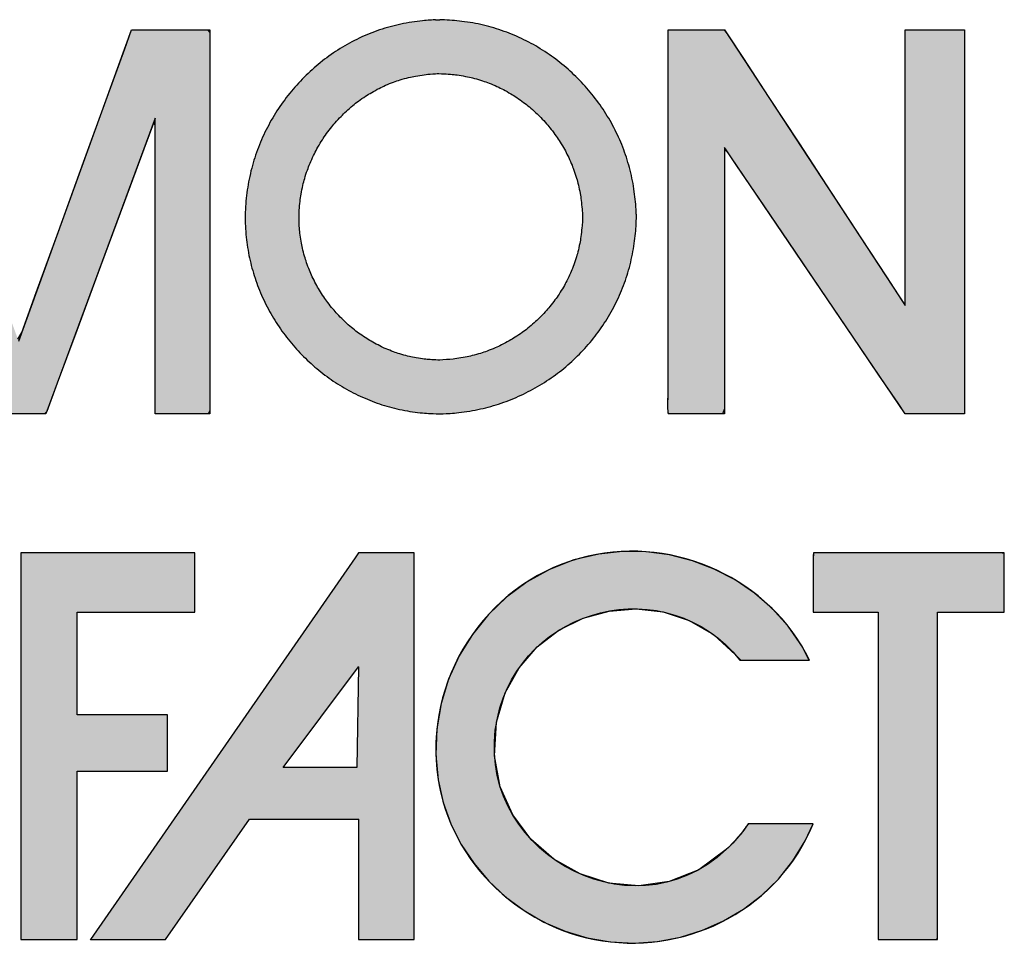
# Model space of a CAD drawing. Header units: inches. Extents: x 0 to 52.8, y -0.2 to 39.5.
# Tile 5 of 17: x 46.7 to 48.9, y 3 to 5. Entities that reach past the tile are written whole.
import ezdxf

# ---------------------------------------------------------------- set-up
doc = ezdxf.new("R2010")
doc.units = ezdxf.units.IN
doc.header["$MEASUREMENT"] = 0
doc.layers.add('Default', color=7, linetype='Continuous')

# ---------------------------------------------------------------- blocks, each defined once
blk = doc.blocks.new('block_2')
at = {"layer": 'Default', "linetype": 'Continuous'}
for points in [[(-0.14629, 0.22347), (-0.14629, 0.21744), (-0.14629, 0.20105), (-0.14629, 0.17691), (-0.14629, 0.1476), (-0.14629, 0.1157), (-0.14629, 0.0838), (-0.14629, 0.05449), (-0.14629, 0.03035), (-0.14629, 0.01397), (-0.14629, 0.00793), (-0.14541, 0.00793), (-0.14302, 0.00793), (-0.13949, 0.00793), (-0.13521, 0.00793), (-0.13055, 0.00793), (-0.12589, 0.00793), (-0.1216, 0.00793), (-0.11808, 0.00793), (-0.11568, 0.00793), (-0.1148, 0.00793), (-0.1148, 0.01056), (-0.1148, 0.0177), (-0.1148, 0.02821), (-0.1148, 0.04098), (-0.1148, 0.05487), (-0.1148, 0.06876), (-0.1148, 0.08153), (-0.1148, 0.09204), (-0.1148, 0.09918), (-0.1148, 0.10181), (-0.11339, 0.10181), (-0.10957, 0.10181), (-0.10393, 0.10181), (-0.09709, 0.10181), (-0.08964, 0.10181), (-0.08219, 0.10181), (-0.07535, 0.10181), (-0.06971, 0.10181), (-0.06589, 0.10181), (-0.06448, 0.10181), (-0.06448, 0.10269), (-0.06448, 0.10508), (-0.06448, 0.1086), (-0.06448, 0.11288), (-0.06448, 0.11753), (-0.06448, 0.12219), (-0.06448, 0.12647), (-0.06448, 0.12999), (-0.06448, 0.13238), (-0.06448, 0.13326), (-0.06589, 0.13326), (-0.06971, 0.13326), (-0.07535, 0.13326), (-0.08219, 0.13326), (-0.08964, 0.13326), (-0.09709, 0.13326), (-0.10393, 0.13326), (-0.10957, 0.13326), (-0.11339, 0.13326), (-0.1148, 0.13326), (-0.1148, 0.13486), (-0.1148, 0.1392), (-0.1148, 0.14561), (-0.1148, 0.15338), (-0.1148, 0.16184), (-0.1148, 0.1703), (-0.1148, 0.17807), (-0.1148, 0.18447), (-0.1148, 0.18882), (-0.1148, 0.19042), (-0.11297, 0.19042), (-0.10798, 0.19042), (-0.10064, 0.19042), (-0.09173, 0.19042), (-0.08203, 0.19042), (-0.07233, 0.19042), (-0.06342, 0.19042), (-0.05608, 0.19042), (-0.0511, 0.19042), (-0.04926, 0.19042), (-0.04926, 0.19134), (-0.04926, 0.19385), (-0.04926, 0.19755), (-0.04926, 0.20204), (-0.04926, 0.20693), (-0.04926, 0.21182), (-0.04926, 0.21631), (-0.04926, 0.22001), (-0.04926, 0.22252), (-0.04926, 0.22345), (-0.05132, 0.22345), (-0.05699, 0.22345), (-0.06558, 0.22345), (-0.07634, 0.22346), (-0.08856, 0.22346), (-0.10152, 0.22346), (-0.1145, 0.22347), (-0.12677, 0.22347), (-0.13761, 0.22347)], [(0.24683, 0.05811), (0.23145, 0.04686), (0.215, 0.04023), (0.1981, 0.03788), (0.18134, 0.03942), (0.16533, 0.04452), (0.15068, 0.05279), (0.13798, 0.06387), (0.12784, 0.07742), (0.12087, 0.09305), (0.11767, 0.11041), (0.11884, 0.12913), (0.1237, 0.14549), (0.13141, 0.15943), (0.14153, 0.17108), (0.15359, 0.18031), (0.16711, 0.187), (0.1816, 0.19102), (0.19658, 0.19224), (0.21158, 0.19054), (0.22611, 0.18578), (0.2397, 0.17786), (0.25187, 0.16663), (0.25487, 0.16367), (0.25699, 0.16367), (0.2604, 0.16367), (0.26474, 0.16367), (0.2697, 0.16367), (0.27491, 0.16367), (0.28006, 0.16367), (0.28478, 0.16367), (0.28875, 0.16367), (0.29163, 0.16367), (0.29307, 0.16367), (0.28884, 0.17158), (0.28122, 0.18255), (0.2724, 0.19238), (0.26252, 0.201), (0.25172, 0.20837), (0.24015, 0.21442), (0.22795, 0.21909), (0.21526, 0.22232), (0.20223, 0.22406), (0.189, 0.22424), (0.17572, 0.2228), (0.16193, 0.2195), (0.1484, 0.21424), (0.13587, 0.2073), (0.12445, 0.19884), (0.11426, 0.18903), (0.1054, 0.17802), (0.09799, 0.16599), (0.09213, 0.1531), (0.08795, 0.13951), (0.08555, 0.1254), (0.08504, 0.11092), (0.08631, 0.09702), (0.08907, 0.08441), (0.0934, 0.07235), (0.09917, 0.06095), (0.10626, 0.05031), (0.11454, 0.04056), (0.12388, 0.03179), (0.13415, 0.02413), (0.14525, 0.01768), (0.15702, 0.01255), (0.16937, 0.00885), (0.18226, 0.00665), (0.19546, 0.00598), (0.20851, 0.00687), (0.22126, 0.00926), (0.23358, 0.0131), (0.24533, 0.01832), (0.25638, 0.02486), (0.26659, 0.03267), (0.27583, 0.04167), (0.28396, 0.05181), (0.29085, 0.06302), (0.29522, 0.07245), (0.29404, 0.07245), (0.2915, 0.07245), (0.28789, 0.07245), (0.28355, 0.07245), (0.27879, 0.07245), (0.27392, 0.07245), (0.26926, 0.07245), (0.26513, 0.07245), (0.26184, 0.07245), (0.25972, 0.07245), (0.25895, 0.07229), (0.25798, 0.07089), (0.25698, 0.06951), (0.25596, 0.06815), (0.25491, 0.06681), (0.25383, 0.06549), (0.25272, 0.0642), (0.25159, 0.06293), (0.25044, 0.06169), (0.24926, 0.06047), (0.24806, 0.05928)], [(0.29526, 0.19042), (0.29609, 0.19042), (0.29835, 0.19042), (0.30175, 0.19042), (0.30595, 0.19042), (0.31064, 0.19042), (0.31551, 0.19042), (0.32023, 0.19042), (0.3245, 0.19042), (0.328, 0.19042), (0.33041, 0.19042), (0.33141, 0.19042), (0.33142, 0.1871), (0.33142, 0.17639), (0.33142, 0.15982), (0.33142, 0.139), (0.33142, 0.11552), (0.33142, 0.09097), (0.33142, 0.06696), (0.33142, 0.04507), (0.33142, 0.02691), (0.33142, 0.01407), (0.33142, 0.00815), (0.33188, 0.00793), (0.33369, 0.00793), (0.33659, 0.00793), (0.34029, 0.00793), (0.34451, 0.00793), (0.34895, 0.00793), (0.35332, 0.00793), (0.35735, 0.00793), (0.36073, 0.00793), (0.36317, 0.00793), (0.3644, 0.00793), (0.36449, 0.00983), (0.36449, 0.01902), (0.36449, 0.03442), (0.36449, 0.05444), (0.36449, 0.07746), (0.36449, 0.10191), (0.36449, 0.12618), (0.36449, 0.14868), (0.36449, 0.16781), (0.36449, 0.18197), (0.36449, 0.18956), (0.36476, 0.19042), (0.36647, 0.19042), (0.36949, 0.19042), (0.37349, 0.19042), (0.37813, 0.19042), (0.3831, 0.19042), (0.38808, 0.19042), (0.39272, 0.19042), (0.39672, 0.19042), (0.39973, 0.19042), (0.40145, 0.19042), (0.40172, 0.19057), (0.40172, 0.19195), (0.40172, 0.19451), (0.40172, 0.19798), (0.40172, 0.20205), (0.40172, 0.20645), (0.40172, 0.21088), (0.40172, 0.21505), (0.40172, 0.21867), (0.40172, 0.22146), (0.40172, 0.22313), (0.39941, 0.22347), (0.39247, 0.22347), (0.38554, 0.22347), (0.3786, 0.22347), (0.37167, 0.22347), (0.36474, 0.22347), (0.3578, 0.22347), (0.35087, 0.22347), (0.34394, 0.22347), (0.337, 0.22347), (0.33007, 0.22347), (0.32409, 0.22347), (0.32146, 0.22347), (0.31882, 0.22347), (0.31618, 0.22347), (0.31354, 0.22347), (0.31091, 0.22347), (0.30827, 0.22347), (0.30563, 0.22347), (0.30299, 0.22347), (0.30036, 0.22347), (0.29772, 0.22347), (0.29538, 0.22346), (0.29532, 0.22263), (0.29528, 0.22063), (0.29525, 0.21769), (0.29524, 0.21408), (0.29523, 0.21003), (0.29523, 0.20579), (0.29524, 0.20161), (0.29524, 0.19774), (0.29525, 0.19442), (0.29526, 0.19189)]]:
    blk.add_hatch(color=7, dxfattribs=at).paths.add_polyline_path(points)
h = blk.add_hatch(color=7, dxfattribs=at)
h.paths.add_polyline_path([(0.04198, 0.22347), (0.04001, 0.22064), (-0.10749, 0.00793), (-0.06554, 0.00793), (-0.01885, 0.07507), (0.04198, 0.07507), (0.04198, 0.00793), (0.07292, 0.00793), (0.07292, 0.22347)])
h.paths.add_polyline_path([(0.04093, 0.10388), (0.04198, 0.16001), (0, 0.10388)])
at = {"layer": 'Default', "color": 7, "linetype": 'Continuous'}
for p, q in [((0.04001, 0.22064), (-0.10749, 0.00793)), ((0.04198, 0.22347), (0.04001, 0.22064)), ((0.07292, 0.22347), (0.04198, 0.22347)), ((0.07292, 0.00793), (0.07292, 0.22347)), ((0, 0.10388), (0.04198, 0.16001)), ((0.04198, 0.16001), (0.04093, 0.10388)), ((0.04093, 0.10388), (0, 0.10388)), ((-0.06554, 0.00793), (-0.01885, 0.07507)), ((-0.01885, 0.07507), (0.04198, 0.07507)), ((0.04198, 0.07507), (0.04198, 0.00793)), ((-0.10749, 0.00793), (-0.06554, 0.00793)), ((0.04198, 0.00793), (0.07292, 0.00793))]:
    blk.add_line(p, q, dxfattribs=at)
for points in [[(-0.14629, 0.22347), (-0.14629, 0.21744), (-0.14629, 0.20105), (-0.14629, 0.17691), (-0.14629, 0.1476), (-0.14629, 0.1157), (-0.14629, 0.0838), (-0.14629, 0.05449), (-0.14629, 0.03035), (-0.14629, 0.01397), (-0.14629, 0.00793), (-0.14541, 0.00793), (-0.14302, 0.00793), (-0.13949, 0.00793), (-0.13521, 0.00793), (-0.13055, 0.00793), (-0.12589, 0.00793), (-0.1216, 0.00793), (-0.11808, 0.00793), (-0.11568, 0.00793), (-0.1148, 0.00793), (-0.1148, 0.01056), (-0.1148, 0.0177), (-0.1148, 0.02821), (-0.1148, 0.04098), (-0.1148, 0.05487), (-0.1148, 0.06876), (-0.1148, 0.08153), (-0.1148, 0.09204), (-0.1148, 0.09918), (-0.1148, 0.10181), (-0.11339, 0.10181), (-0.10957, 0.10181), (-0.10393, 0.10181), (-0.09709, 0.10181), (-0.08964, 0.10181), (-0.08219, 0.10181), (-0.07535, 0.10181), (-0.06971, 0.10181), (-0.06589, 0.10181), (-0.06448, 0.10181), (-0.06448, 0.10269), (-0.06448, 0.10508), (-0.06448, 0.1086), (-0.06448, 0.11288), (-0.06448, 0.11753), (-0.06448, 0.12219), (-0.06448, 0.12647), (-0.06448, 0.12999), (-0.06448, 0.13238), (-0.06448, 0.13326), (-0.06589, 0.13326), (-0.06971, 0.13326), (-0.07535, 0.13326), (-0.08219, 0.13326), (-0.08964, 0.13326), (-0.09709, 0.13326), (-0.10393, 0.13326), (-0.10957, 0.13326), (-0.11339, 0.13326), (-0.1148, 0.13326), (-0.1148, 0.13486), (-0.1148, 0.1392), (-0.1148, 0.14561), (-0.1148, 0.15338), (-0.1148, 0.16184), (-0.1148, 0.1703), (-0.1148, 0.17807), (-0.1148, 0.18447), (-0.1148, 0.18882), (-0.1148, 0.19042), (-0.11297, 0.19042), (-0.10798, 0.19042), (-0.10064, 0.19042), (-0.09173, 0.19042), (-0.08203, 0.19042), (-0.07233, 0.19042), (-0.06342, 0.19042), (-0.05608, 0.19042), (-0.0511, 0.19042), (-0.04926, 0.19042), (-0.04926, 0.19134), (-0.04926, 0.19385), (-0.04926, 0.19755), (-0.04926, 0.20204), (-0.04926, 0.20693), (-0.04926, 0.21182), (-0.04926, 0.21631), (-0.04926, 0.22001), (-0.04926, 0.22252), (-0.04926, 0.22345), (-0.05132, 0.22345), (-0.05699, 0.22345), (-0.06558, 0.22345), (-0.07634, 0.22346), (-0.08856, 0.22346), (-0.10152, 0.22346), (-0.1145, 0.22347), (-0.12677, 0.22347), (-0.13761, 0.22347), (-0.14629, 0.22347)], [(0.24683, 0.05811), (0.23145, 0.04686), (0.215, 0.04023), (0.1981, 0.03788), (0.18134, 0.03942), (0.16533, 0.04452), (0.15068, 0.05279), (0.13798, 0.06387), (0.12784, 0.07742), (0.12087, 0.09305), (0.11767, 0.11041), (0.11884, 0.12913), (0.1237, 0.14549), (0.13141, 0.15943), (0.14153, 0.17108), (0.15359, 0.18031), (0.16711, 0.187), (0.1816, 0.19102), (0.19658, 0.19224), (0.21158, 0.19054), (0.22611, 0.18578), (0.2397, 0.17786), (0.25187, 0.16663), (0.25487, 0.16367), (0.25699, 0.16367), (0.2604, 0.16367), (0.26474, 0.16367), (0.2697, 0.16367), (0.27491, 0.16367), (0.28006, 0.16367), (0.28478, 0.16367), (0.28875, 0.16367), (0.29163, 0.16367), (0.29307, 0.16367), (0.28884, 0.17158), (0.28122, 0.18255), (0.2724, 0.19238), (0.26252, 0.201), (0.25172, 0.20837), (0.24015, 0.21442), (0.22795, 0.21909), (0.21526, 0.22232), (0.20223, 0.22406), (0.189, 0.22424), (0.17572, 0.2228), (0.16193, 0.2195), (0.1484, 0.21424), (0.13587, 0.2073), (0.12445, 0.19884), (0.11426, 0.18903), (0.1054, 0.17802), (0.09799, 0.16599), (0.09213, 0.1531), (0.08795, 0.13951), (0.08555, 0.1254), (0.08504, 0.11092), (0.08631, 0.09702), (0.08907, 0.08441), (0.0934, 0.07235), (0.09917, 0.06095), (0.10626, 0.05031), (0.11454, 0.04056), (0.12388, 0.03179), (0.13415, 0.02413), (0.14525, 0.01768), (0.15702, 0.01255), (0.16937, 0.00885), (0.18226, 0.00665), (0.19546, 0.00598), (0.20851, 0.00687), (0.22126, 0.00926), (0.23358, 0.0131), (0.24533, 0.01832), (0.25638, 0.02486), (0.26659, 0.03267), (0.27583, 0.04167), (0.28396, 0.05181), (0.29085, 0.06302), (0.29522, 0.07245), (0.29404, 0.07245), (0.2915, 0.07245), (0.28789, 0.07245), (0.28355, 0.07245), (0.27879, 0.07245), (0.27392, 0.07245), (0.26926, 0.07245), (0.26513, 0.07245), (0.26184, 0.07245), (0.25972, 0.07245), (0.25895, 0.07229), (0.25798, 0.07089), (0.25698, 0.06951), (0.25596, 0.06815), (0.25491, 0.06681), (0.25383, 0.06549), (0.25272, 0.0642), (0.25159, 0.06293), (0.25044, 0.06169), (0.24926, 0.06047), (0.24806, 0.05928), (0.24683, 0.05811)], [(0.29526, 0.19042), (0.29609, 0.19042), (0.29835, 0.19042), (0.30175, 0.19042), (0.30595, 0.19042), (0.31064, 0.19042), (0.31551, 0.19042), (0.32023, 0.19042), (0.3245, 0.19042), (0.328, 0.19042), (0.33041, 0.19042), (0.33141, 0.19042), (0.33142, 0.1871), (0.33142, 0.17639), (0.33142, 0.15982), (0.33142, 0.139), (0.33142, 0.11552), (0.33142, 0.09097), (0.33142, 0.06696), (0.33142, 0.04507), (0.33142, 0.02691), (0.33142, 0.01407), (0.33142, 0.00815), (0.33188, 0.00793), (0.33369, 0.00793), (0.33659, 0.00793), (0.34029, 0.00793), (0.34451, 0.00793), (0.34895, 0.00793), (0.35332, 0.00793), (0.35735, 0.00793), (0.36073, 0.00793), (0.36317, 0.00793), (0.3644, 0.00793), (0.36449, 0.00983), (0.36449, 0.01902), (0.36449, 0.03442), (0.36449, 0.05444), (0.36449, 0.07746), (0.36449, 0.10191), (0.36449, 0.12618), (0.36449, 0.14868), (0.36449, 0.16781), (0.36449, 0.18197), (0.36449, 0.18956), (0.36476, 0.19042), (0.36647, 0.19042), (0.36949, 0.19042), (0.37349, 0.19042), (0.37813, 0.19042), (0.3831, 0.19042), (0.38808, 0.19042), (0.39272, 0.19042), (0.39672, 0.19042), (0.39973, 0.19042), (0.40145, 0.19042), (0.40172, 0.19057), (0.40172, 0.19195), (0.40172, 0.19451), (0.40172, 0.19798), (0.40172, 0.20205), (0.40172, 0.20645), (0.40172, 0.21088), (0.40172, 0.21505), (0.40172, 0.21867), (0.40172, 0.22146), (0.40172, 0.22313), (0.39941, 0.22347), (0.39247, 0.22347), (0.38554, 0.22347), (0.3786, 0.22347), (0.37167, 0.22347), (0.36474, 0.22347), (0.3578, 0.22347), (0.35087, 0.22347), (0.34394, 0.22347), (0.337, 0.22347), (0.33007, 0.22347), (0.32409, 0.22347), (0.32146, 0.22347), (0.31882, 0.22347), (0.31618, 0.22347), (0.31354, 0.22347), (0.31091, 0.22347), (0.30827, 0.22347), (0.30563, 0.22347), (0.30299, 0.22347), (0.30036, 0.22347), (0.29772, 0.22347), (0.29538, 0.22346), (0.29532, 0.22263), (0.29528, 0.22063), (0.29525, 0.21769), (0.29524, 0.21408), (0.29523, 0.21003), (0.29523, 0.20579), (0.29524, 0.20161), (0.29524, 0.19774), (0.29525, 0.19442), (0.29526, 0.19189), (0.29526, 0.19042)]]:
    blk.add_lwpolyline(points, close=True, dxfattribs=at)
at = {"layer": 'Default', "color": 7, "linetype": 'Continuous', "const_width": 0.00035}
for points in [[(0.04198, 0.22347), (0.04001, 0.22064), (-0.10749, 0.00793), (-0.06554, 0.00793), (-0.01885, 0.07507), (0.04198, 0.07507), (0.04198, 0.00793), (0.07292, 0.00793), (0.07292, 0.22347), (0.04198, 0.22347)], [(0.04093, 0.10388), (0, 0.10388), (0.04198, 0.16001), (0.04093, 0.10388)]]:
    blk.add_lwpolyline(points, close=True, dxfattribs=at)
at = {"layer": 'Default', "color": 7, "linetype": 'Continuous'}
for points, knots in [([(0.29317, 0.16367), (0.27083, 0.20894), (0.21875, 0.23279), (0.16984, 0.22163), (0.11624, 0.20938), (0.07967, 0.1572), (0.08561, 0.10278), (0.08997, 0.05451), (0.13028, 0.01424), (0.17784, 0.00724), (0.22689, -0.00026), (0.27634, 0.02614), (0.29526, 0.07245)], [0, 0, 0, 0, 0.25, 0.25, 0.25, 0.5, 0.5, 0.5, 0.75, 0.75, 0.75, 1, 1, 1, 1]), ([(0.40172, 0.22347), (0.37603, 0.22347), (0.35036, 0.22347), (0.32468, 0.22347), (0.31491, 0.22347), (0.30514, 0.22347), (0.29538, 0.22347), (0.29514, 0.22347), (0.29526, 0.19364), (0.29526, 0.19042)], [0, 0, 0, 0, 0.333333, 0.333333, 0.333333, 0.666667, 0.666667, 0.666667, 1, 1, 1, 1]), ([(0.24683, 0.05811), (0.19257, 0.0074), (0.10403, 0.05945), (0.11926, 0.13128), (0.13251, 0.19393), (0.21412, 0.21437), (0.25433, 0.16367)], [0, 0, 0, 0, 0.5, 0.5, 0.5, 1, 1, 1, 1])]:
    blk.add_open_spline(points, degree=3, knots=knots, dxfattribs=at)
for points in [[(-0.14629, 0.22347), (-0.14629, 0.22347), (-0.14629, 0.00793), (-0.14629, 0.00793)], [(-0.04926, 0.22345), (-0.04926, 0.22345), (-0.12172, 0.22347), (-0.14629, 0.22347)], [(-0.04926, 0.19042), (-0.04926, 0.19042), (-0.04926, 0.22345), (-0.04926, 0.22345)], [(0.40172, 0.19042), (0.40172, 0.19042), (0.40172, 0.22347), (0.40172, 0.22347)], [(-0.1148, 0.13326), (-0.1148, 0.13326), (-0.1148, 0.19042), (-0.1148, 0.19042)], [(-0.1148, 0.19042), (-0.1148, 0.19042), (-0.04926, 0.19042), (-0.04926, 0.19042)], [(0.29526, 0.19042), (0.29526, 0.19042), (0.33142, 0.19042), (0.33142, 0.19042)], [(0.33142, 0.19042), (0.33142, 0.19042), (0.33142, 0.00793), (0.33142, 0.00793)], [(0.36449, 0.00793), (0.36449, 0.00793), (0.36449, 0.19042), (0.36449, 0.19042)], [(0.36449, 0.19042), (0.36449, 0.19042), (0.40172, 0.19042), (0.40172, 0.19042)], [(0.25433, 0.16367), (0.25433, 0.16367), (0.29317, 0.16367), (0.29317, 0.16367)], [(-0.06448, 0.13326), (-0.06448, 0.13326), (-0.1148, 0.13326), (-0.1148, 0.13326)], [(-0.06448, 0.10181), (-0.06448, 0.10181), (-0.06448, 0.13326), (-0.06448, 0.13326)], [(-0.1148, 0.00793), (-0.1148, 0.00793), (-0.1148, 0.10181), (-0.1148, 0.10181)], [(-0.1148, 0.10181), (-0.1148, 0.10181), (-0.06448, 0.10181), (-0.06448, 0.10181)], [(0.25906, 0.07245), (0.25552, 0.06721), (0.25142, 0.06238), (0.24683, 0.05811)], [(0.29526, 0.07245), (0.29526, 0.07245), (0.25906, 0.07245), (0.25906, 0.07245)], [(-0.14629, 0.00793), (-0.14629, 0.00793), (-0.1148, 0.00793), (-0.1148, 0.00793)], [(0.33142, 0.00793), (0.33142, 0.00793), (0.36449, 0.00793), (0.36449, 0.00793)]]:
    blk.add_open_spline(points, degree=3, dxfattribs=at)
blk = doc.blocks.new('Block1')
at = {"layer": 'Default', "linetype": 'Continuous'}
h = blk.add_hatch(color=7, dxfattribs=at)
edge = h.paths.add_edge_path()
edge.add_spline(control_points=[(2.17777, 1.22006), (2.17707, 1.22003), (2.17586, 1.21996), (2.17326, 1.21981), (2.17188, 1.21972), (2.16649, 1.2191), (2.16251, 1.21853), (2.15431, 1.2168), (2.15052, 1.21575), (2.14263, 1.21308), (2.13899, 1.2116), (2.13155, 1.20809), (2.12809, 1.20619), (2.12115, 1.2019), (2.1179, 1.19962), (2.11151, 1.19462), (2.10851, 1.19199), (2.10271, 1.18634), (2.09999, 1.18339), (2.09483, 1.17716), (2.09244, 1.17393), (2.08796, 1.16717), (2.08592, 1.1637), (2.08218, 1.15646), (2.08053, 1.1528), (2.07758, 1.14515), (2.07633, 1.14132), (2.07423, 1.13331), (2.07342, 1.12936), (2.07222, 1.12107), (2.07187, 1.11702), (2.07163, 1.10864), (2.07175, 1.10464), (2.07244, 1.09649), (2.073, 1.09271), (2.07456, 1.08492), (2.07551, 1.08124), (2.07788, 1.07375), (2.07922, 1.07021), (2.08235, 1.06308), (2.08405, 1.05969), (2.08788, 1.05297), (2.08993, 1.04977), (2.0944, 1.04351), (2.09676, 1.04053), (2.10184, 1.03477), (2.10449, 1.03205), (2.11013, 1.02683), (2.11303, 1.02441), (2.11919, 1.01978), (2.12231, 1.01768), (2.12894, 1.01371), (2.13225, 1.01195), (2.13932, 1.00868), (2.14278, 1.00729), (2.15023, 1.00479), (2.15382, 1.00379), (2.16158, 1.00211), (2.16531, 1.00153), (2.17078, 1.00091), (2.17228, 1.0008), (2.17542, 1.00061), (2.17706, 1.00052), (2.18311, 1.00055), (2.18447, 1.00065), (2.18743, 1.00086), (2.18904, 1.00098), (2.19476, 1.00167), (2.19872, 1.00231), (2.20667, 1.00406), (2.21047, 1.00513), (2.21812, 1.00772), (2.22176, 1.00918), (2.22901, 1.01256), (2.23247, 1.0144), (2.23927, 1.0185), (2.24251, 1.02069), (2.24882, 1.02546), (2.2518, 1.02798), (2.25757, 1.03338), (2.26026, 1.03619), (2.26543, 1.04217), (2.26782, 1.04524), (2.27234, 1.05176), (2.27438, 1.05506), (2.27819, 1.06207), (2.27986, 1.06557), (2.28292, 1.07302), (2.2842, 1.07669), (2.28643, 1.08452), (2.2873, 1.08835), (2.28834, 1.09448), (2.28858, 1.09639), (2.28901, 1.10011), (2.2892, 1.10192), (2.28946, 1.10479), (2.2895, 1.10578), (2.28957, 1.1077), (2.2896, 1.10862), (2.28962, 1.11118), (2.2896, 1.11176), (2.28956, 1.11311), (2.28953, 1.11388), (2.28931, 1.11645), (2.28915, 1.1182), (2.28878, 1.12184), (2.28858, 1.12372), (2.28763, 1.12986), (2.28683, 1.13371), (2.28472, 1.14159), (2.2835, 1.14532), (2.28057, 1.15283), (2.27894, 1.1564), (2.27524, 1.1635), (2.27324, 1.16688), (2.26884, 1.17351), (2.26649, 1.17667), (2.26142, 1.18279), (2.25876, 1.18568), (2.25308, 1.19123), (2.25013, 1.19383), (2.2439, 1.19877), (2.2407, 1.20104), (2.23396, 1.2053), (2.23055, 1.20721), (2.22333, 1.21074), (2.21974, 1.21227), (2.21211, 1.21501), (2.20837, 1.21613), (2.20038, 1.21801), (2.19651, 1.2187), (2.18869, 1.21963), (2.18514, 1.21982), (2.18086, 1.22009), (2.18045, 1.22011), (2.18004, 1.22013)], knot_values=[0, 0, 0, 0, 0.006253, 0.006253, 0.012505, 0.012505, 0.030829, 0.030829, 0.048882, 0.048882, 0.066764, 0.066764, 0.084548, 0.084548, 0.102286, 0.102286, 0.120012, 0.120012, 0.137747, 0.137747, 0.15551, 0.15551, 0.173315, 0.173315, 0.191184, 0.191184, 0.20915, 0.20915, 0.227262, 0.227262, 0.245593, 0.245593, 0.263702, 0.263702, 0.281026, 0.281026, 0.298163, 0.298163, 0.315172, 0.315172, 0.332097, 0.332097, 0.348969, 0.348969, 0.365805, 0.365805, 0.382621, 0.382621, 0.39943, 0.39943, 0.41625, 0.41625, 0.433104, 0.433104, 0.450033, 0.450033, 0.467091, 0.467091, 0.484355, 0.484355, 0.491212, 0.491212, 0.49807, 0.49807, 0.505746, 0.505746, 0.513421, 0.513421, 0.531337, 0.531337, 0.549023, 0.549023, 0.566548, 0.566548, 0.583962, 0.583962, 0.601305, 0.601305, 0.618607, 0.618607, 0.635893, 0.635893, 0.65319, 0.65319, 0.67053, 0.67053, 0.687954, 0.687954, 0.705517, 0.705517, 0.72329, 0.72329, 0.732328, 0.732328, 0.741367, 0.741367, 0.744906, 0.744906, 0.748446, 0.748446, 0.750825, 0.750825, 0.753204, 0.753204, 0.762224, 0.762224, 0.771244, 0.771244, 0.789037, 0.789037, 0.806664, 0.806664, 0.824184, 0.824184, 0.841639, 0.841639, 0.859056, 0.859056, 0.876456, 0.876456, 0.893855, 0.893855, 0.91127, 0.91127, 0.928728, 0.928728, 0.946265, 0.946265, 0.963936, 0.963936, 0.981815, 0.981815, 0.998218, 0.998218, 1, 1, 1, 1], degree=3, periodic=0)
edge.add_line((2.18004, 1.22013), (2.17777, 1.22006))
edge = h.paths.add_edge_path()
edge.add_spline(control_points=[(2.17867, 1.19007), (2.17774, 1.19001), (2.17497, 1.18989), (2.17104, 1.18945), (2.16692, 1.18883), (2.16235, 1.18787), (2.15839, 1.18678), (2.15398, 1.18529), (2.15021, 1.18376), (2.14597, 1.18176), (2.14241, 1.17982), (2.13838, 1.17732), (2.13507, 1.17501), (2.1313, 1.17205), (2.12826, 1.16939), (2.12479, 1.16601), (2.12205, 1.16304), (2.11895, 1.15929), (2.11654, 1.15604), (2.11384, 1.15197), (2.11179, 1.14848), (2.10955, 1.14415), (2.10788, 1.14044), (2.10614, 1.13592), (2.10487, 1.13203), (2.10365, 1.12736), (2.10282, 1.12332), (2.10213, 1.11853), (2.10177, 1.11438), (2.10163, 1.10958), (2.10175, 1.10546), (2.10215, 1.10084), (2.10271, 1.09694), (2.1036, 1.09249), (2.10458, 1.08872), (2.10595, 1.08439), (2.10732, 1.08077), (2.10915, 1.07659), (2.11088, 1.07315), (2.11315, 1.06916), (2.11522, 1.06593), (2.11789, 1.06219), (2.12028, 1.05919), (2.12332, 1.05573), (2.12599, 1.05299), (2.12935, 1.04988), (2.13229, 1.04743), (2.13593, 1.0447), (2.1391, 1.04256), (2.14296, 1.04024), (2.14635, 1.03845), (2.15039, 1.03657), (2.15397, 1.03515), (2.15816, 1.03374), (2.1619, 1.0327), (2.16621, 1.03177), (2.17009, 1.03116), (2.17403, 1.03072), (2.17703, 1.03056), (2.18013, 1.03041), (2.18199, 1.03056), (2.18545, 1.03076), (2.18987, 1.03128), (2.1939, 1.03193), (2.19855, 1.03296), (2.20242, 1.03404), (2.2069, 1.03556), (2.2106, 1.03705), (2.21488, 1.03904), (2.21838, 1.0409), (2.22243, 1.04334), (2.2257, 1.04555), (2.22946, 1.0484), (2.23247, 1.05094), (2.23591, 1.05416), (2.23864, 1.057), (2.24171, 1.06055), (2.24412, 1.06366), (2.24678, 1.0675), (2.24886, 1.07086), (2.25108, 1.07494), (2.25279, 1.07852), (2.25455, 1.08281), (2.25586, 1.08659), (2.25714, 1.09106), (2.25803, 1.09501), (2.25879, 1.09966), (2.25923, 1.10375), (2.25955, 1.10706), (2.25959, 1.1086), (2.25963, 1.11021), (2.25962, 1.1109), (2.25959, 1.11195), (2.25933, 1.11493), (2.25895, 1.11902), (2.25826, 1.12368), (2.25743, 1.12764), (2.25622, 1.13218), (2.25497, 1.13599), (2.25326, 1.14038), (2.25161, 1.14401), (2.24942, 1.14821), (2.2474, 1.15163), (2.24476, 1.15559), (2.24239, 1.15877), (2.23935, 1.16245), (2.23666, 1.16537), (2.23325, 1.16871), (2.23028, 1.17132), (2.22655, 1.17427), (2.22332, 1.17657), (2.21933, 1.17909), (2.21586, 1.18103), (2.21165, 1.18309), (2.20798, 1.18465), (2.2036, 1.18623), (2.19974, 1.18738), (2.19521, 1.18845), (2.19121, 1.18916), (2.18677, 1.18967), (2.18321, 1.1899), (2.17961, 1.19013), (2.17909, 1.19014), (2.17877, 1.19009), (2.17867, 1.19007)], knot_values=[0, 0, 0, 0, 0.012505, 0.012505, 0.030829, 0.030829, 0.048882, 0.048882, 0.066764, 0.066764, 0.084548, 0.084548, 0.102286, 0.102286, 0.120012, 0.120012, 0.137747, 0.137747, 0.15551, 0.15551, 0.173315, 0.173315, 0.191184, 0.191184, 0.20915, 0.20915, 0.227262, 0.227262, 0.245593, 0.245593, 0.263702, 0.263702, 0.281026, 0.281026, 0.298163, 0.298163, 0.315172, 0.315172, 0.332097, 0.332097, 0.348969, 0.348969, 0.365805, 0.365805, 0.382621, 0.382621, 0.39943, 0.39943, 0.41625, 0.41625, 0.433104, 0.433104, 0.450033, 0.450033, 0.467091, 0.467091, 0.484355, 0.484355, 0.49807, 0.49807, 0.49807, 0.513421, 0.513421, 0.531337, 0.531337, 0.549023, 0.549023, 0.566548, 0.566548, 0.583962, 0.583962, 0.601305, 0.601305, 0.618607, 0.618607, 0.635893, 0.635893, 0.65319, 0.65319, 0.67053, 0.67053, 0.687954, 0.687954, 0.705517, 0.705517, 0.72329, 0.72329, 0.741367, 0.741367, 0.748446, 0.748446, 0.748446, 0.753204, 0.753204, 0.771244, 0.771244, 0.789037, 0.789037, 0.806664, 0.806664, 0.824184, 0.824184, 0.841639, 0.841639, 0.859056, 0.859056, 0.876456, 0.876456, 0.893855, 0.893855, 0.91127, 0.91127, 0.928728, 0.928728, 0.946265, 0.946265, 0.963936, 0.963936, 0.981815, 0.981815, 0.998218, 0.998218, 0.998218, 1, 1, 1, 1], degree=3, periodic=0)
for points in [[(1.83902, 1.21448), (1.83902, 1.19476), (1.83902, 1.17504), (1.83902, 1.15533), (1.83902, 1.13561), (1.83902, 1.11589), (1.83902, 1.09617), (1.83902, 1.07943), (1.83902, 1.06864), (1.83902, 1.05785), (1.83902, 1.04707), (1.83902, 1.03628), (1.83902, 1.0255), (1.83902, 1.01471), (1.83901, 1.01057), (1.83897, 1.00903), (1.83892, 1.00695), (1.8389, 1.00469), (1.83895, 1.00263), (1.8391, 1.00112), (1.83939, 1.00054), (1.84389, 1.00054), (1.8484, 1.00054), (1.85291, 1.00054), (1.85741, 1.00054), (1.86192, 1.00054), (1.86642, 1.00054), (1.86942, 1.00174), (1.86942, 1.01777), (1.86942, 1.04722), (1.86942, 1.08339), (1.86942, 1.11955), (1.86942, 1.14901), (1.86942, 1.16504), (1.87112, 1.1616), (1.87892, 1.14035), (1.89083, 1.10791), (1.90438, 1.071), (1.91711, 1.03633), (1.92655, 1.0106), (1.93025, 1.00054), (1.9321, 1.00054), (1.93682, 1.00054), (1.94319, 1.00054), (1.94996, 1.00054), (1.95592, 1.00054), (1.95982, 1.00054), (1.96111, 1.00173), (1.967, 1.01766), (1.97782, 1.04692), (1.9911, 1.08286), (2.00438, 1.11879), (2.0152, 1.14806), (2.02109, 1.16399), (2.02153, 1.16057), (2.02153, 1.13946), (2.02153, 1.10723), (2.02153, 1.07055), (2.02153, 1.0361), (2.02153, 1.01054), (2.02153, 1.00054), (2.02338, 1.00054), (2.0281, 1.00054), (2.03446, 1.00054), (2.04123, 1.00054), (2.04718, 1.00054), (2.05108, 1.00054), (2.05193, 1.00209), (2.05193, 1.02279), (2.05193, 1.06082), (2.05193, 1.10751), (2.05193, 1.1542), (2.05193, 1.19223), (2.05193, 1.21293), (2.05071, 1.21448), (2.04512, 1.21448), (2.0366, 1.21448), (2.0269, 1.21448), (2.01778, 1.21448), (2.01102, 1.21448), (2.00838, 1.21448), (2.00455, 1.20394), (1.99479, 1.17699), (1.98162, 1.14066), (1.96761, 1.102), (1.9553, 1.06802), (1.94723, 1.04575), (1.94501, 1.04215), (1.93887, 1.05895), (1.92759, 1.0898), (1.91374, 1.12769), (1.8999, 1.16558), (1.88862, 1.19643), (1.88248, 1.21323), (1.88082, 1.21448), (1.8753, 1.21448), (1.86688, 1.21448), (1.85731, 1.21448), (1.84831, 1.21448), (1.84164, 1.21448)], [(2.3073, 1.21448), (2.3073, 1.19871), (2.3073, 1.18293), (2.3073, 1.16716), (2.3073, 1.15138), (2.3073, 1.13561), (2.3073, 1.11983), (2.3073, 1.10406), (2.3073, 1.08828), (2.3073, 1.07727), (2.3073, 1.06864), (2.3073, 1.06001), (2.3073, 1.05138), (2.3073, 1.04275), (2.3073, 1.03412), (2.3073, 1.0255), (2.3073, 1.01687), (2.3073, 1.01096), (2.30727, 1.01006), (2.30723, 1.00867), (2.3072, 1.00697), (2.30718, 1.00516), (2.3072, 1.00342), (2.30727, 1.00194), (2.30742, 1.00092), (2.30765, 1.00054), (2.31138, 1.00054), (2.31512, 1.00054), (2.31885, 1.00054), (2.32258, 1.00054), (2.32631, 1.00054), (2.33004, 1.00054), (2.33378, 1.00054), (2.33752, 1.00054), (2.33877, 1.00323), (2.33877, 1.01597), (2.33877, 1.0364), (2.33877, 1.06144), (2.33877, 1.08803), (2.33877, 1.11307), (2.33877, 1.1335), (2.33877, 1.14624), (2.33924, 1.14824), (2.34567, 1.13875), (2.35802, 1.12054), (2.37419, 1.0967), (2.3921, 1.07028), (2.40967, 1.04439), (2.4248, 1.02208), (2.43541, 1.00643), (2.43941, 1.00054), (2.44072, 1.00054), (2.44421, 1.00054), (2.44918, 1.00054), (2.45496, 1.00054), (2.46085, 1.00054), (2.46617, 1.00054), (2.47023, 1.00054), (2.47235, 1.00054), (2.4725, 1.00442), (2.4725, 1.02279), (2.4725, 1.05224), (2.4725, 1.08835), (2.4725, 1.12667), (2.4725, 1.16278), (2.4725, 1.19223), (2.4725, 1.2106), (2.47235, 1.21448), (2.47023, 1.21448), (2.46617, 1.21448), (2.46085, 1.21448), (2.45496, 1.21448), (2.44918, 1.21448), (2.44421, 1.21448), (2.44072, 1.21448), (2.43941, 1.21448), (2.43941, 1.20838), (2.43941, 1.19218), (2.43941, 1.16909), (2.43941, 1.14227), (2.43941, 1.11493), (2.43941, 1.09024), (2.43941, 1.07139), (2.43941, 1.06156), (2.43758, 1.06364), (2.42894, 1.07682), (2.41508, 1.09797), (2.3981, 1.1239), (2.38007, 1.15143), (2.36309, 1.17736), (2.34923, 1.19851), (2.34059, 1.21169), (2.33862, 1.21448), (2.33661, 1.21448), (2.33275, 1.21448), (2.32769, 1.21448), (2.32209, 1.21448), (2.3166, 1.21448), (2.31187, 1.21448), (2.30855, 1.21448)]]:
    blk.add_hatch(color=7, dxfattribs=at).paths.add_polyline_path(points)
at = {"layer": 'Default', "color": 7, "linetype": 'Continuous'}
blk.add_line((2.17777, 1.22006), (2.18004, 1.22013), dxfattribs=at)
blk.add_lwpolyline([(1.94501, 1.04215), (1.94723, 1.04575), (1.9553, 1.06802), (1.96761, 1.102), (1.98162, 1.14066), (1.99479, 1.17699), (2.00455, 1.20394), (2.00838, 1.21448), (2.01102, 1.21448), (2.01778, 1.21448), (2.0269, 1.21448), (2.0366, 1.21448), (2.04512, 1.21448), (2.05071, 1.21448), (2.05193, 1.21293), (2.05193, 1.19223), (2.05193, 1.1542), (2.05193, 1.10751), (2.05193, 1.06082), (2.05193, 1.02279), (2.05193, 1.00209), (2.05108, 1.00054), (2.04718, 1.00054), (2.04123, 1.00054), (2.03446, 1.00054), (2.0281, 1.00054), (2.02338, 1.00054), (2.02153, 1.00054), (2.02153, 1.01054), (2.02153, 1.0361), (2.02153, 1.07055), (2.02153, 1.10723), (2.02153, 1.13946), (2.02153, 1.16057), (2.02109, 1.16399), (2.0152, 1.14806), (2.00438, 1.11879), (1.9911, 1.08286), (1.97782, 1.04692), (1.967, 1.01766), (1.96111, 1.00173), (1.95982, 1.00054), (1.95592, 1.00054), (1.94996, 1.00054), (1.94319, 1.00054)], dxfattribs=at)
blk.add_lwpolyline([(2.3073, 1.21448), (2.30855, 1.21448), (2.31187, 1.21448), (2.3166, 1.21448), (2.32209, 1.21448), (2.32769, 1.21448), (2.33275, 1.21448), (2.33661, 1.21448), (2.33862, 1.21448), (2.34059, 1.21169), (2.34923, 1.19851), (2.36309, 1.17736), (2.38007, 1.15143), (2.3981, 1.1239), (2.41508, 1.09797), (2.42894, 1.07682), (2.43758, 1.06364), (2.43941, 1.06156), (2.43941, 1.07139), (2.43941, 1.09024), (2.43941, 1.11493), (2.43941, 1.14227), (2.43941, 1.16909), (2.43941, 1.19218), (2.43941, 1.20838), (2.43941, 1.21448), (2.44072, 1.21448), (2.44421, 1.21448), (2.44918, 1.21448), (2.45496, 1.21448), (2.46085, 1.21448), (2.46617, 1.21448), (2.47023, 1.21448), (2.47235, 1.21448), (2.4725, 1.2106), (2.4725, 1.19223), (2.4725, 1.16278), (2.4725, 1.12667), (2.4725, 1.08835), (2.4725, 1.05224), (2.4725, 1.02279), (2.4725, 1.00442), (2.47235, 1.00054), (2.47023, 1.00054), (2.46617, 1.00054), (2.46085, 1.00054), (2.45496, 1.00054), (2.44918, 1.00054), (2.44421, 1.00054), (2.44072, 1.00054), (2.43941, 1.00054), (2.43541, 1.00643), (2.4248, 1.02208), (2.40967, 1.04439), (2.3921, 1.07028), (2.37419, 1.0967), (2.35802, 1.12054), (2.34567, 1.13875), (2.33924, 1.14824), (2.33877, 1.14624), (2.33877, 1.1335), (2.33877, 1.11307), (2.33877, 1.08803), (2.33877, 1.06144), (2.33877, 1.0364), (2.33877, 1.01597), (2.33877, 1.00323), (2.33752, 1.00054), (2.33378, 1.00054), (2.33004, 1.00054), (2.32631, 1.00054), (2.32258, 1.00054), (2.31885, 1.00054), (2.31512, 1.00054), (2.31138, 1.00054), (2.30765, 1.00054), (2.30742, 1.00092), (2.30727, 1.00194), (2.3072, 1.00342), (2.30718, 1.00516), (2.3072, 1.00697), (2.30723, 1.00867), (2.30727, 1.01006), (2.3073, 1.01096), (2.3073, 1.01687), (2.3073, 1.0255), (2.3073, 1.03412), (2.3073, 1.04275), (2.3073, 1.05138), (2.3073, 1.06001), (2.3073, 1.06864), (2.3073, 1.07727), (2.3073, 1.08828), (2.3073, 1.10406), (2.3073, 1.11983), (2.3073, 1.13561), (2.3073, 1.15138), (2.3073, 1.16716), (2.3073, 1.18293), (2.3073, 1.19871), (2.3073, 1.21448)], close=True, dxfattribs=at)
for points, knots in [([(2.17777, 1.22006), (2.17707, 1.22003), (2.17586, 1.21996), (2.17326, 1.21981), (2.17188, 1.21972), (2.16649, 1.2191), (2.16251, 1.21853), (2.15431, 1.2168), (2.15052, 1.21575), (2.14263, 1.21308), (2.13899, 1.2116), (2.13155, 1.20809), (2.12809, 1.20619), (2.12115, 1.2019), (2.1179, 1.19962), (2.11151, 1.19462), (2.10851, 1.19199), (2.10271, 1.18634), (2.09999, 1.18339), (2.09483, 1.17716), (2.09244, 1.17393), (2.08796, 1.16717), (2.08592, 1.1637), (2.08218, 1.15646), (2.08053, 1.1528), (2.07758, 1.14515), (2.07633, 1.14132), (2.07423, 1.13331), (2.07342, 1.12936), (2.07222, 1.12107), (2.07187, 1.11702), (2.07163, 1.10864), (2.07175, 1.10464), (2.07244, 1.09649), (2.073, 1.09271), (2.07456, 1.08492), (2.07551, 1.08124), (2.07788, 1.07375), (2.07922, 1.07021), (2.08235, 1.06308), (2.08405, 1.05969), (2.08788, 1.05297), (2.08993, 1.04977), (2.0944, 1.04351), (2.09676, 1.04053), (2.10184, 1.03477), (2.10449, 1.03205), (2.11013, 1.02683), (2.11303, 1.02441), (2.11919, 1.01978), (2.12231, 1.01768), (2.12894, 1.01371), (2.13225, 1.01195), (2.13932, 1.00868), (2.14278, 1.00729), (2.15023, 1.00479), (2.15382, 1.00379), (2.16158, 1.00211), (2.16531, 1.00153), (2.17078, 1.00091), (2.17228, 1.0008), (2.17542, 1.00061), (2.17706, 1.00052), (2.18311, 1.00055), (2.18447, 1.00065), (2.18743, 1.00086), (2.18904, 1.00098), (2.19476, 1.00167), (2.19872, 1.00231), (2.20667, 1.00406), (2.21047, 1.00513), (2.21812, 1.00772), (2.22176, 1.00918), (2.22901, 1.01256), (2.23247, 1.0144), (2.23927, 1.0185), (2.24251, 1.02069), (2.24882, 1.02546), (2.2518, 1.02798), (2.25757, 1.03338), (2.26026, 1.03619), (2.26543, 1.04217), (2.26782, 1.04524), (2.27234, 1.05176), (2.27438, 1.05506), (2.27819, 1.06207), (2.27986, 1.06557), (2.28292, 1.07302), (2.2842, 1.07669), (2.28643, 1.08452), (2.2873, 1.08835), (2.28834, 1.09448), (2.28858, 1.09639), (2.28901, 1.10011), (2.2892, 1.10192), (2.28946, 1.10479), (2.2895, 1.10578), (2.28957, 1.1077), (2.2896, 1.10862), (2.28962, 1.11118), (2.2896, 1.11176), (2.28956, 1.11311), (2.28953, 1.11388), (2.28931, 1.11645), (2.28915, 1.1182), (2.28878, 1.12184), (2.28858, 1.12372), (2.28763, 1.12986), (2.28683, 1.13371), (2.28472, 1.14159), (2.2835, 1.14532), (2.28057, 1.15283), (2.27894, 1.1564), (2.27524, 1.1635), (2.27324, 1.16688), (2.26884, 1.17351), (2.26649, 1.17667), (2.26142, 1.18279), (2.25876, 1.18568), (2.25308, 1.19123), (2.25013, 1.19383), (2.2439, 1.19877), (2.2407, 1.20104), (2.23396, 1.2053), (2.23055, 1.20721), (2.22333, 1.21074), (2.21974, 1.21227), (2.21211, 1.21501), (2.20837, 1.21613), (2.20038, 1.21801), (2.19651, 1.2187), (2.18869, 1.21963), (2.18514, 1.21982), (2.18086, 1.22009), (2.18045, 1.22011), (2.18004, 1.22013)], [0, 0, 0, 0, 0.006253, 0.006253, 0.012505, 0.012505, 0.030829, 0.030829, 0.048882, 0.048882, 0.066764, 0.066764, 0.084548, 0.084548, 0.102286, 0.102286, 0.120012, 0.120012, 0.137747, 0.137747, 0.15551, 0.15551, 0.173315, 0.173315, 0.191184, 0.191184, 0.20915, 0.20915, 0.227262, 0.227262, 0.245593, 0.245593, 0.263702, 0.263702, 0.281026, 0.281026, 0.298163, 0.298163, 0.315172, 0.315172, 0.332097, 0.332097, 0.348969, 0.348969, 0.365805, 0.365805, 0.382621, 0.382621, 0.39943, 0.39943, 0.41625, 0.41625, 0.433104, 0.433104, 0.450033, 0.450033, 0.467091, 0.467091, 0.484355, 0.484355, 0.491212, 0.491212, 0.49807, 0.49807, 0.505746, 0.505746, 0.513421, 0.513421, 0.531337, 0.531337, 0.549023, 0.549023, 0.566548, 0.566548, 0.583962, 0.583962, 0.601305, 0.601305, 0.618607, 0.618607, 0.635893, 0.635893, 0.65319, 0.65319, 0.67053, 0.67053, 0.687954, 0.687954, 0.705517, 0.705517, 0.72329, 0.72329, 0.732328, 0.732328, 0.741367, 0.741367, 0.744906, 0.744906, 0.748446, 0.748446, 0.750825, 0.750825, 0.753204, 0.753204, 0.762224, 0.762224, 0.771244, 0.771244, 0.789037, 0.789037, 0.806664, 0.806664, 0.824184, 0.824184, 0.841639, 0.841639, 0.859056, 0.859056, 0.876456, 0.876456, 0.893855, 0.893855, 0.91127, 0.91127, 0.928728, 0.928728, 0.946265, 0.946265, 0.963936, 0.963936, 0.981815, 0.981815, 0.998218, 0.998218, 1, 1, 1, 1]), ([(2.33877, 1.00054), (2.32836, 1.00054), (2.31803, 1.00054), (2.30765, 1.00054), (2.30686, 1.00054), (2.3073, 1.01015), (2.3073, 1.01112), (2.3073, 1.03508), (2.3073, 1.05905), (2.3073, 1.08302), (2.3073, 1.12684), (2.3073, 1.17066), (2.3073, 1.21448)], [0, 0, 0, 0, 0.25, 0.25, 0.25, 0.5, 0.5, 0.5, 0.75, 0.75, 0.75, 1, 1, 1, 1]), ([(2.17867, 1.19007), (2.17774, 1.19001), (2.17497, 1.18989), (2.17104, 1.18945), (2.16692, 1.18883), (2.16235, 1.18787), (2.15839, 1.18678), (2.15398, 1.18529), (2.15021, 1.18376), (2.14597, 1.18176), (2.14241, 1.17982), (2.13838, 1.17732), (2.13507, 1.17501), (2.1313, 1.17205), (2.12826, 1.16939), (2.12479, 1.16601), (2.12205, 1.16304), (2.11895, 1.15929), (2.11654, 1.15604), (2.11384, 1.15197), (2.11179, 1.14848), (2.10955, 1.14415), (2.10788, 1.14044), (2.10614, 1.13592), (2.10487, 1.13203), (2.10365, 1.12736), (2.10282, 1.12332), (2.10213, 1.11853), (2.10177, 1.11438), (2.10163, 1.10958), (2.10175, 1.10546), (2.10215, 1.10084), (2.10271, 1.09694), (2.1036, 1.09249), (2.10458, 1.08872), (2.10595, 1.08439), (2.10732, 1.08077), (2.10915, 1.07659), (2.11088, 1.07315), (2.11315, 1.06916), (2.11522, 1.06593), (2.11789, 1.06219), (2.12028, 1.05919), (2.12332, 1.05573), (2.12599, 1.05299), (2.12935, 1.04988), (2.13229, 1.04743), (2.13593, 1.0447), (2.1391, 1.04256), (2.14296, 1.04024), (2.14635, 1.03845), (2.15039, 1.03657), (2.15397, 1.03515), (2.15816, 1.03374), (2.1619, 1.0327), (2.16621, 1.03177), (2.17009, 1.03116), (2.17403, 1.03072), (2.17703, 1.03056), (2.18013, 1.03041), (2.18199, 1.03056), (2.18545, 1.03076), (2.18987, 1.03128), (2.1939, 1.03193), (2.19855, 1.03296), (2.20242, 1.03404), (2.2069, 1.03556), (2.2106, 1.03705), (2.21488, 1.03904), (2.21838, 1.0409), (2.22243, 1.04334), (2.2257, 1.04555), (2.22946, 1.0484), (2.23247, 1.05094), (2.23591, 1.05416), (2.23864, 1.057), (2.24171, 1.06055), (2.24412, 1.06366), (2.24678, 1.0675), (2.24886, 1.07086), (2.25108, 1.07494), (2.25279, 1.07852), (2.25455, 1.08281), (2.25586, 1.08659), (2.25714, 1.09106), (2.25803, 1.09501), (2.25879, 1.09966), (2.25923, 1.10375), (2.25955, 1.10706), (2.25959, 1.1086), (2.25963, 1.11021), (2.25962, 1.1109), (2.25959, 1.11195), (2.25933, 1.11493), (2.25895, 1.11902), (2.25826, 1.12368), (2.25743, 1.12764), (2.25622, 1.13218), (2.25497, 1.13599), (2.25326, 1.14038), (2.25161, 1.14401), (2.24942, 1.14821), (2.2474, 1.15163), (2.24476, 1.15559), (2.24239, 1.15877), (2.23935, 1.16245), (2.23666, 1.16537), (2.23325, 1.16871), (2.23028, 1.17132), (2.22655, 1.17427), (2.22332, 1.17657), (2.21933, 1.17909), (2.21586, 1.18103), (2.21165, 1.18309), (2.20798, 1.18465), (2.2036, 1.18623), (2.19974, 1.18738), (2.19521, 1.18845), (2.19121, 1.18916), (2.18677, 1.18967), (2.18321, 1.1899), (2.17961, 1.19013), (2.17909, 1.19014), (2.17877, 1.19009), (2.17867, 1.19007)], [0, 0, 0, 0, 0.012505, 0.012505, 0.030829, 0.030829, 0.048882, 0.048882, 0.066764, 0.066764, 0.084548, 0.084548, 0.102286, 0.102286, 0.120012, 0.120012, 0.137747, 0.137747, 0.15551, 0.15551, 0.173315, 0.173315, 0.191184, 0.191184, 0.20915, 0.20915, 0.227262, 0.227262, 0.245593, 0.245593, 0.263702, 0.263702, 0.281026, 0.281026, 0.298163, 0.298163, 0.315172, 0.315172, 0.332097, 0.332097, 0.348969, 0.348969, 0.365805, 0.365805, 0.382621, 0.382621, 0.39943, 0.39943, 0.41625, 0.41625, 0.433104, 0.433104, 0.450033, 0.450033, 0.467091, 0.467091, 0.484355, 0.484355, 0.49807, 0.49807, 0.49807, 0.513421, 0.513421, 0.531337, 0.531337, 0.549023, 0.549023, 0.566548, 0.566548, 0.583962, 0.583962, 0.601305, 0.601305, 0.618607, 0.618607, 0.635893, 0.635893, 0.65319, 0.65319, 0.67053, 0.67053, 0.687954, 0.687954, 0.705517, 0.705517, 0.72329, 0.72329, 0.741367, 0.741367, 0.748446, 0.748446, 0.748446, 0.753204, 0.753204, 0.771244, 0.771244, 0.789037, 0.789037, 0.806664, 0.806664, 0.824184, 0.824184, 0.841639, 0.841639, 0.859056, 0.859056, 0.876456, 0.876456, 0.893855, 0.893855, 0.91127, 0.91127, 0.928728, 0.928728, 0.946265, 0.946265, 0.963936, 0.963936, 0.981815, 0.981815, 0.998218, 0.998218, 0.998218, 1, 1, 1, 1])]:
    blk.add_open_spline(points, degree=3, knots=knots, dxfattribs=at)
for points in [[(1.94547, 1.04089), (1.94547, 1.04089), (2.00838, 1.21448), (2.00838, 1.21448)], [(2.00838, 1.21448), (2.00838, 1.21448), (2.05193, 1.21448), (2.05193, 1.21448)], [(2.05193, 1.21448), (2.05193, 1.21448), (2.05193, 1.00054), (2.05193, 1.00054)], [(2.3073, 1.21448), (2.3073, 1.21448), (2.33877, 1.21448), (2.33877, 1.21448)], [(2.33877, 1.21448), (2.33877, 1.21448), (2.43941, 1.06085), (2.43941, 1.06085)], [(2.43941, 1.06085), (2.43941, 1.06085), (2.43941, 1.21448), (2.43941, 1.21448)], [(2.43941, 1.21448), (2.43941, 1.21448), (2.4725, 1.21448), (2.4725, 1.21448)], [(2.4725, 1.21448), (2.4725, 1.21448), (2.4725, 1.00054), (2.4725, 1.00054)], [(2.02153, 1.16518), (2.02153, 1.16518), (1.96067, 1.00054), (1.96067, 1.00054)], [(2.02153, 1.00054), (2.02153, 1.00054), (2.02153, 1.16518), (2.02153, 1.16518)], [(2.43941, 1.00054), (2.43941, 1.00054), (2.33877, 1.14893), (2.33877, 1.14893)], [(2.33877, 1.14893), (2.33877, 1.14893), (2.33877, 1.00054), (2.33877, 1.00054)], [(1.96067, 1.00054), (1.96067, 1.00054), (1.93025, 1.00054), (1.93025, 1.00054)], [(2.05193, 1.00054), (2.05193, 1.00054), (2.02153, 1.00054), (2.02153, 1.00054)], [(2.4725, 1.00054), (2.4725, 1.00054), (2.43941, 1.00054), (2.43941, 1.00054)]]:
    blk.add_open_spline(points, degree=3, dxfattribs=at)
at = {"layer": 'Default', "color": 7}
blk.add_blockref('block_2', (2.0929, 0.69957), dxfattribs=at)
blk = doc.blocks.new('Block13')
at = {"layer": 'Default', "color": 7}
blk.add_blockref('Block1', (0.03706, 0.08409), dxfattribs=at)
blk = doc.blocks.new('Block11')
at = {"layer": 'Default', "color": 7}
blk.add_blockref('Block13', (0, 0), dxfattribs=at)
blk = doc.blocks.new('Block10')
at = {"layer": 'Default', "color": 7}
blk.add_blockref('Block11', (0, 0), dxfattribs=at)
blk = doc.blocks.new('Block2')
at = {"layer": 'Default', "color": 7, "xscale": 15, "yscale": 15, "zscale": 15}
blk.add_blockref('Block10', (-52.744, 0), dxfattribs=at)
blk = doc.blocks.new('Block222')
at = {"layer": 'Default', "color": 7}
blk.add_blockref('Block2', (106.5784, -49.5033), dxfattribs=at)

msp = doc.modelspace()

# ---------------------------------------------------------------- block references
at = {"layer": 'Default', "color": 7, "xscale": 0.2640676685, "yscale": 0.2640676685, "zscale": 0.2640676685}
msp.add_blockref('Block222', (24.6732, 12.9207), dxfattribs=at)

doc.saveas('drawing.dxf')
